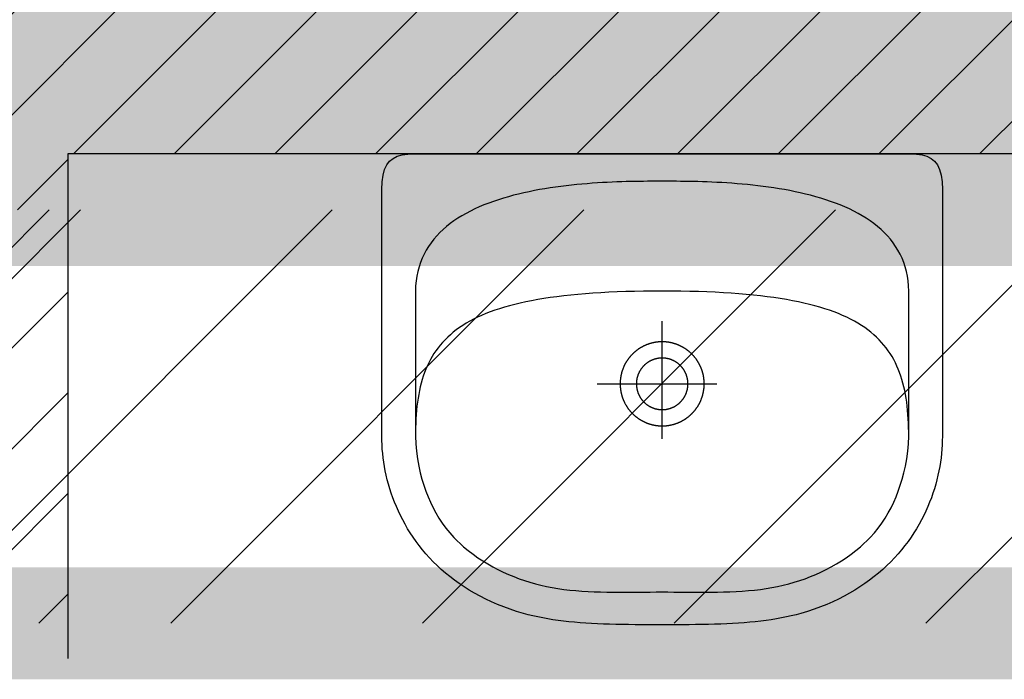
# Model space of a CAD drawing. Header units: millimetres. Extents: x 99331 to 130831, y -7610 to 25890.
# Tile 31 of 101: x 111798 to 111885, y 19850 to 19908. Entities that reach past the tile are written whole.
import ezdxf

# ---------------------------------------------------------------- set-up
doc = ezdxf.new("R2010")
doc.units = ezdxf.units.MM
doc.linetypes.add('DASHED', pattern=[0.75, 0.5, -0.25])
for name, color, linetype in [('_HSA_HATCH_WYPEŁNIENIA_PRZEGRÓD', 205, 'Continuous'), ('_HSA_ZAKRES_OPRACOWANIA', 213, 'Continuous'), ('_HSA_ŚCIANY_DZIAŁOWE', 6, 'Continuous')]:
    doc.layers.add(name, color=color, linetype=linetype)
doc.layers.add('_HSA_ZAKRES_OPRACOWANIA_HATCH', color=31, linetype='Continuous', transparency=0.5)
doc.styles.get("Standard").update_dxf_attribs({"font": 'Arial.ttf'})

# ---------------------------------------------------------------- blocks, each defined once
blk = doc.blocks.new('KKP2001-SKN-B01x0103')
for p, q in [((2.308, -20.508), (2.308, -20.508)), ((3.758, -20.508), (3.758, -20.508))]:
    blk.add_line(p, q)
for points in [[(0, -42), (-0.617, -41.999), (-1.225, -41.998), (-1.824, -41.995), (-2.413, -41.991), (-2.994, -41.984), (-3.565, -41.975), (-4.128, -41.963), (-4.682, -41.948), (-5.226, -41.929), (-5.762, -41.906), (-6.289, -41.88), (-6.808, -41.848), (-7.318, -41.812), (-7.819, -41.77), (-8.312, -41.723), (-8.796, -41.669), (-9.272, -41.609), (-9.739, -41.543), (-10.198, -41.469), (-10.649, -41.388), (-11.092, -41.299), (-11.526, -41.202), (-11.953, -41.096), (-12.371, -40.981), (-12.371, -40.981), (-12.974, -40.798), (-13.56, -40.603), (-14.129, -40.394), (-14.682, -40.173), (-15.217, -39.941), (-15.736, -39.697), (-16.239, -39.442), (-16.725, -39.176), (-17.196, -38.9), (-17.65, -38.614), (-18.089, -38.319), (-18.513, -38.015), (-18.921, -37.702), (-19.315, -37.381), (-19.693, -37.052), (-20.057, -36.716), (-20.406, -36.373), (-20.74, -36.023), (-21.061, -35.667), (-21.367, -35.305), (-21.66, -34.938), (-21.939, -34.566), (-22.204, -34.19), (-22.457, -33.809), (-22.696, -33.424), (-22.922, -33.036), (-23.135, -32.646), (-23.336, -32.252), (-23.524, -31.857), (-23.7, -31.46), (-23.864, -31.061), (-24.017, -30.662), (-24.157, -30.262), (-24.286, -29.862), (-24.404, -29.462), (-24.51, -29.063), (-24.606, -28.665), (-24.69, -28.268), (-24.764, -27.874), (-24.828, -27.482), (-24.881, -27.092), (-24.924, -26.706), (-24.958, -26.323), (-24.981, -25.944), (-24.995, -25.57), (-25, -25.2), (-25, -25.2), (-25, -3.173), (-24.973, -2.481), (-24.892, -1.89), (-24.754, -1.393), (-24.56, -0.984), (-24.307, -0.656), (-23.994, -0.402), (-23.621, -0.216), (-23.186, -0.092), (-22.687, -0.022), (-22.123, 0), (0, 0), (22.123, 0), (22.687, -0.022), (23.186, -0.092), (23.621, -0.216), (23.994, -0.402), (24.307, -0.656), (24.56, -0.984), (24.754, -1.393), (24.892, -1.89), (24.973, -2.481), (25, -3.173), (25, -25.2), (24.995, -25.57), (24.981, -25.944), (24.958, -26.323), (24.924, -26.706), (24.881, -27.092), (24.828, -27.482), (24.764, -27.874), (24.69, -28.268), (24.606, -28.665), (24.51, -29.063), (24.404, -29.462), (24.286, -29.862), (24.157, -30.262), (24.017, -30.662), (23.864, -31.061), (23.7, -31.46), (23.524, -31.857), (23.336, -32.252), (23.135, -32.646), (22.922, -33.036), (22.696, -33.424), (22.457, -33.809), (22.204, -34.19), (21.939, -34.566), (21.66, -34.938), (21.367, -35.305), (21.061, -35.667), (20.74, -36.023), (20.406, -36.373), (20.057, -36.716), (19.693, -37.052), (19.315, -37.381), (18.921, -37.702), (18.513, -38.015), (18.089, -38.319), (17.65, -38.614), (17.196, -38.9), (16.725, -39.176), (16.239, -39.442), (15.736, -39.697), (15.217, -39.941), (14.682, -40.173), (14.129, -40.394), (13.56, -40.603), (12.974, -40.798), (12.371, -40.981), (12.371, -40.981), (11.953, -41.096), (11.526, -41.202), (11.092, -41.299), (10.649, -41.388), (10.198, -41.469), (9.739, -41.543), (9.272, -41.609), (8.796, -41.669), (8.312, -41.723), (7.819, -41.77), (7.318, -41.812), (6.808, -41.848), (6.289, -41.88), (5.762, -41.906), (5.226, -41.929), (4.682, -41.948), (4.128, -41.963), (3.565, -41.975), (2.994, -41.984), (2.414, -41.991), (1.824, -41.995), (1.225, -41.998), (0.617, -41.999), (0, -42)], [(0, -39.07), (0.524, -39.07), (1.057, -39.073), (1.597, -39.076), (2.144, -39.08), (2.696, -39.083), (3.252, -39.085), (3.811, -39.085), (4.371, -39.081), (4.932, -39.073), (5.492, -39.061), (6.05, -39.043), (6.605, -39.019), (7.155, -38.987), (7.7, -38.946), (8.238, -38.897), (8.768, -38.838), (9.289, -38.768), (9.798, -38.68), (10.303, -38.58), (10.804, -38.467), (11.3, -38.342), (11.791, -38.202), (12.278, -38.05), (12.759, -37.883), (13.236, -37.702), (13.708, -37.507), (14.175, -37.297), (14.636, -37.071), (15.093, -36.83), (15.544, -36.573), (15.989, -36.3), (16.429, -36.011), (16.863, -35.704), (17.291, -35.381), (17.713, -35.04), (18.568, -34.224), (18.942, -33.799), (19.289, -33.367), (19.609, -32.928), (19.905, -32.48), (20.178, -32.021), (20.429, -31.552), (20.661, -31.071), (20.873, -30.575), (21.069, -30.066), (21.25, -29.54), (21.416, -28.997), (21.57, -28.436), (21.712, -27.855), (21.83, -27.184), (21.916, -26.522), (21.973, -25.855), (22, -25.171), (22, -12.239), (21.983, -11.776), (21.942, -11.329), (21.878, -10.895), (21.791, -10.476), (21.683, -10.071), (21.553, -9.68), (21.402, -9.303), (21.232, -8.938), (21.042, -8.587), (20.833, -8.249), (20.606, -7.924), (20.362, -7.611), (20.101, -7.31), (19.824, -7.02), (19.531, -6.743), (19.223, -6.477), (18.901, -6.222), (18.566, -5.979), (18.217, -5.745), (17.856, -5.523), (17.484, -5.311), (17.1, -5.108), (16.706, -4.915), (16.302, -4.732), (15.889, -4.558), (15.467, -4.394), (15.037, -4.238), (14.601, -4.09), (14.157, -3.951), (13.708, -3.82), (13.253, -3.696), (12.794, -3.581), (12.33, -3.472), (11.864, -3.371), (11.394, -3.277), (10.922, -3.189), (10.449, -3.107), (9.975, -3.032), (9.501, -2.963), (9.027, -2.899), (8.554, -2.841), (8.083, -2.788), (7.614, -2.739), (7.148, -2.696), (6.686, -2.657), (6.228, -2.622), (5.775, -2.591), (5.327, -2.564), (4.886, -2.54), (4.451, -2.52), (4.024, -2.503), (3.605, -2.488), (3.195, -2.476), (2.794, -2.466), (2.403, -2.459), (2.023, -2.453), (1.654, -2.448), (1.296, -2.445), (0.952, -2.443), (0.621, -2.442), (0.303, -2.442), (0, -2.442), (0, -2.442), (-0.303, -2.442), (-0.621, -2.442), (-0.952, -2.443), (-1.296, -2.445), (-1.654, -2.448), (-2.023, -2.453), (-2.403, -2.459), (-2.794, -2.466), (-3.195, -2.476), (-3.605, -2.488), (-4.024, -2.503), (-4.451, -2.52), (-4.886, -2.54), (-5.327, -2.564), (-5.775, -2.591), (-6.228, -2.622), (-6.686, -2.657), (-7.148, -2.696), (-7.614, -2.739), (-8.083, -2.788), (-8.554, -2.841), (-9.027, -2.899), (-9.5, -2.963), (-9.975, -3.032), (-10.449, -3.107), (-10.922, -3.189), (-11.394, -3.277), (-11.864, -3.371), (-12.33, -3.472), (-12.794, -3.581), (-13.253, -3.696), (-13.708, -3.82), (-14.157, -3.951), (-14.601, -4.09), (-15.037, -4.238), (-15.467, -4.394), (-15.889, -4.558), (-16.302, -4.732), (-16.706, -4.915), (-17.1, -5.108), (-17.484, -5.311), (-17.856, -5.523), (-18.217, -5.745), (-18.566, -5.979), (-18.901, -6.222), (-19.223, -6.477), (-19.531, -6.743), (-19.824, -7.02), (-20.101, -7.31), (-20.362, -7.611), (-20.606, -7.924), (-20.833, -8.249), (-21.042, -8.587), (-21.232, -8.938), (-21.402, -9.303), (-21.553, -9.68), (-21.683, -10.071), (-21.791, -10.476), (-21.878, -10.895), (-21.942, -11.329), (-21.983, -11.776), (-22, -12.239), (-22, -12.239), (-22, -25.171), (-21.973, -25.855), (-21.916, -26.522), (-21.83, -27.184), (-21.712, -27.855), (-21.57, -28.436), (-21.416, -28.997), (-21.25, -29.54), (-21.069, -30.066), (-20.873, -30.575), (-20.661, -31.071), (-20.429, -31.552), (-20.178, -32.021), (-19.905, -32.48), (-19.609, -32.928), (-19.289, -33.367), (-18.942, -33.799), (-18.568, -34.224), (-17.713, -35.04), (-17.291, -35.381), (-16.863, -35.704), (-16.429, -36.011), (-15.989, -36.3), (-15.544, -36.573), (-15.093, -36.83), (-14.637, -37.071), (-14.175, -37.297), (-13.708, -37.507), (-13.236, -37.702), (-12.759, -37.883), (-12.278, -38.05), (-11.791, -38.202), (-11.3, -38.342), (-10.804, -38.467), (-10.303, -38.58), (-9.798, -38.68), (-9.289, -38.768), (-8.768, -38.838), (-8.238, -38.897), (-7.7, -38.946), (-7.155, -38.987), (-6.605, -39.019), (-6.05, -39.043), (-5.492, -39.061), (-4.932, -39.073), (-4.371, -39.081), (-3.811, -39.085), (-3.252, -39.085), (-2.696, -39.083), (-2.144, -39.08), (-1.597, -39.076), (-1.057, -39.073), (-0.524, -39.07)], [(3.758, -20.512), (3.758, -20.479), (3.757, -20.445), (3.757, -20.411), (3.756, -20.378), (3.754, -20.344), (3.753, -20.311), (3.751, -20.277), (3.748, -20.244), (3.746, -20.21), (3.743, -20.177), (3.74, -20.143), (3.737, -20.11), (3.733, -20.077), (3.729, -20.043), (3.725, -20.01), (3.72, -19.977), (3.715, -19.944), (3.71, -19.91), (3.704, -19.877), (3.699, -19.844), (3.693, -19.811), (3.686, -19.778), (3.68, -19.745), (3.673, -19.713), (3.665, -19.68), (3.658, -19.647), (3.65, -19.615), (3.642, -19.582), (3.633, -19.549), (3.625, -19.517), (3.616, -19.485), (3.606, -19.452), (3.597, -19.42), (3.587, -19.388), (3.577, -19.356), (3.566, -19.324), (3.555, -19.293), (3.544, -19.261), (3.533, -19.229), (3.522, -19.198), (3.51, -19.166), (3.498, -19.135), (3.485, -19.104), (3.472, -19.073), (3.459, -19.042), (3.446, -19.011), (3.433, -18.98), (3.419, -18.95), (3.405, -18.919), (3.39, -18.889), (3.376, -18.859), (3.361, -18.829), (3.346, -18.799), (3.33, -18.769), (3.315, -18.739), (3.299, -18.71), (3.282, -18.68), (3.266, -18.651), (3.249, -18.622), (3.232, -18.593), (3.215, -18.564), (3.197, -18.536), (3.18, -18.507), (3.162, -18.479), (3.143, -18.451), (3.125, -18.423), (3.106, -18.395), (3.087, -18.367), (3.068, -18.34), (3.048, -18.313), (3.028, -18.285), (3.008, -18.258), (2.988, -18.232), (2.968, -18.205), (2.947, -18.179), (2.926, -18.153), (2.905, -18.126), (2.883, -18.101), (2.862, -18.075), (2.84, -18.05), (2.818, -18.024), (2.795, -17.999), (2.773, -17.974), (2.75, -17.95), (2.727, -17.925), (2.704, -17.901), (2.68, -17.877), (2.657, -17.853), (2.633, -17.83), (2.609, -17.806), (2.585, -17.783), (2.56, -17.76), (2.535, -17.737), (2.51, -17.715), (2.485, -17.693), (2.46, -17.671), (2.435, -17.649), (2.409, -17.627), (2.383, -17.606), (2.357, -17.585), (2.331, -17.564), (2.304, -17.543), (2.278, -17.523), (2.251, -17.502), (2.224, -17.482), (2.197, -17.463), (2.169, -17.443), (2.142, -17.424), (2.114, -17.405), (2.086, -17.386), (2.058, -17.368), (2.03, -17.35), (2.002, -17.332), (1.973, -17.314), (1.945, -17.296), (1.916, -17.279), (1.887, -17.262), (1.858, -17.246), (1.828, -17.229), (1.799, -17.213), (1.769, -17.197), (1.74, -17.182), (1.71, -17.166), (1.68, -17.151), (1.65, -17.136), (1.62, -17.122), (1.589, -17.107), (1.559, -17.093), (1.528, -17.08), (1.497, -17.066), (1.466, -17.053), (1.435, -17.04), (1.404, -17.027), (1.373, -17.015), (1.342, -17.003), (1.31, -16.991), (1.279, -16.98), (1.247, -16.968), (1.216, -16.957), (1.184, -16.947), (1.152, -16.936), (1.12, -16.926), (1.088, -16.916), (1.056, -16.907), (1.023, -16.898), (0.991, -16.889), (0.958, -16.88), (0.926, -16.872), (0.893, -16.864), (0.861, -16.856), (0.828, -16.848), (0.795, -16.841), (0.762, -16.834), (0.729, -16.828), (0.697, -16.821), (0.664, -16.815), (0.63, -16.81), (0.597, -16.804), (0.564, -16.799), (0.531, -16.794), (0.498, -16.79), (0.464, -16.786), (0.431, -16.782), (0.398, -16.778), (0.364, -16.775), (0.331, -16.772), (0.297, -16.769), (0.264, -16.766), (0.23, -16.764), (0.197, -16.762), (0.163, -16.761), (0.13, -16.76), (0.096, -16.759), (0.063, -16.758), (0.029, -16.758), (-0.004, -16.758), (-0.038, -16.758), (-0.071, -16.758), (-0.105, -16.759), (-0.139, -16.76), (-0.172, -16.762), (-0.206, -16.764), (-0.239, -16.766), (-0.273, -16.768), (-0.306, -16.771), (-0.339, -16.774), (-0.373, -16.777), (-0.406, -16.781), (-0.44, -16.784), (-0.473, -16.789), (-0.506, -16.793), (-0.539, -16.798), (-0.573, -16.803), (-0.606, -16.808), (-0.639, -16.814), (-0.672, -16.82), (-0.705, -16.826), (-0.738, -16.833), (-0.771, -16.839), (-0.803, -16.846), (-0.836, -16.854), (-0.869, -16.862), (-0.901, -16.87), (-0.934, -16.878), (-0.966, -16.886), (-0.999, -16.895), (-1.031, -16.904), (-1.063, -16.914), (-1.095, -16.924), (-1.127, -16.934), (-1.159, -16.944), (-1.191, -16.954), (-1.223, -16.965), (-1.255, -16.977), (-1.286, -16.988), (-1.318, -17), (-1.349, -17.012), (-1.38, -17.024), (-1.411, -17.037), (-1.442, -17.049), (-1.473, -17.062), (-1.504, -17.076), (-1.535, -17.09), (-1.565, -17.103), (-1.596, -17.118), (-1.626, -17.132), (-1.656, -17.147), (-1.686, -17.162), (-1.716, -17.177), (-1.746, -17.193), (-1.775, -17.209), (-1.805, -17.225), (-1.834, -17.241), (-1.863, -17.258), (-1.892, -17.275), (-1.921, -17.292), (-1.95, -17.309), (-1.978, -17.327), (-2.007, -17.345), (-2.035, -17.363), (-2.063, -17.381), (-2.091, -17.4), (-2.119, -17.419), (-2.146, -17.438), (-2.174, -17.457), (-2.201, -17.477), (-2.228, -17.497), (-2.255, -17.517), (-2.281, -17.537), (-2.308, -17.558), (-2.334, -17.579), (-2.36, -17.6), (-2.386, -17.621), (-2.412, -17.643), (-2.437, -17.665), (-2.463, -17.687), (-2.488, -17.709), (-2.513, -17.731), (-2.538, -17.754), (-2.562, -17.777), (-2.586, -17.8), (-2.611, -17.823), (-2.635, -17.847), (-2.658, -17.87), (-2.682, -17.894), (-2.705, -17.919), (-2.728, -17.943), (-2.751, -17.968), (-2.774, -17.992), (-2.796, -18.017), (-2.818, -18.043), (-2.84, -18.068), (-2.862, -18.094), (-2.883, -18.119), (-2.905, -18.145), (-2.926, -18.171), (-2.946, -18.198), (-2.967, -18.224), (-2.987, -18.251), (-3.007, -18.278), (-3.027, -18.305), (-3.047, -18.332), (-3.066, -18.36), (-3.085, -18.387), (-3.104, -18.415), (-3.123, -18.443), (-3.141, -18.471), (-3.159, -18.499), (-3.177, -18.528), (-3.195, -18.556), (-3.212, -18.585), (-3.229, -18.614), (-3.246, -18.643), (-3.262, -18.672), (-3.279, -18.702), (-3.295, -18.731), (-3.31, -18.761), (-3.326, -18.79), (-3.341, -18.82), (-3.356, -18.85), (-3.371, -18.881), (-3.385, -18.911), (-3.399, -18.941), (-3.413, -18.972), (-3.427, -19.003), (-3.44, -19.033), (-3.453, -19.064), (-3.466, -19.095), (-3.479, -19.126), (-3.491, -19.158), (-3.503, -19.189), (-3.514, -19.221), (-3.526, -19.252), (-3.537, -19.284), (-3.548, -19.316), (-3.558, -19.347), (-3.568, -19.379), (-3.578, -19.411), (-3.588, -19.444), (-3.597, -19.476), (-3.607, -19.508), (-3.615, -19.541), (-3.624, -19.573), (-3.632, -19.606), (-3.64, -19.638), (-3.648, -19.671), (-3.655, -19.704), (-3.662, -19.736), (-3.669, -19.769), (-3.675, -19.802), (-3.681, -19.835), (-3.687, -19.868), (-3.693, -19.901), (-3.698, -19.935), (-3.703, -19.968), (-3.708, -20.001), (-3.712, -20.034), (-3.716, -20.068), (-3.72, -20.101), (-3.724, -20.134), (-3.727, -20.168), (-3.73, -20.201), (-3.732, -20.235), (-3.735, -20.268), (-3.737, -20.302), (-3.738, -20.335), (-3.74, -20.369), (-3.741, -20.402), (-3.741, -20.436), (-3.742, -20.469), (-3.742, -20.503), (-3.742, -20.536), (-3.742, -20.57), (-3.741, -20.604), (-3.74, -20.637), (-3.739, -20.671), (-3.737, -20.704), (-3.735, -20.738), (-3.733, -20.771), (-3.73, -20.805), (-3.728, -20.838), (-3.724, -20.871), (-3.721, -20.905), (-3.717, -20.938), (-3.713, -20.972), (-3.709, -21.005), (-3.704, -21.038), (-3.7, -21.071), (-3.694, -21.104), (-3.689, -21.138), (-3.683, -21.171), (-3.677, -21.204), (-3.671, -21.237), (-3.664, -21.269), (-3.657, -21.302), (-3.65, -21.335), (-3.642, -21.368), (-3.634, -21.4), (-3.626, -21.433), (-3.618, -21.465), (-3.609, -21.498), (-3.6, -21.53), (-3.591, -21.562), (-3.581, -21.595), (-3.571, -21.627), (-3.561, -21.659), (-3.551, -21.691), (-3.54, -21.722), (-3.529, -21.754), (-3.518, -21.786), (-3.506, -21.817), (-3.494, -21.849), (-3.482, -21.88), (-3.47, -21.911), (-3.457, -21.942), (-3.444, -21.973), (-3.431, -22.004), (-3.417, -22.035), (-3.403, -22.065), (-3.389, -22.096), (-3.375, -22.126), (-3.36, -22.156), (-3.345, -22.186), (-3.33, -22.216), (-3.315, -22.246), (-3.299, -22.276), (-3.283, -22.305), (-3.267, -22.335), (-3.251, -22.364), (-3.234, -22.393), (-3.217, -22.422), (-3.2, -22.451), (-3.182, -22.479), (-3.164, -22.508), (-3.146, -22.536), (-3.128, -22.564), (-3.109, -22.592), (-3.091, -22.62), (-3.072, -22.648), (-3.052, -22.675), (-3.033, -22.702), (-3.013, -22.73), (-2.993, -22.756), (-2.973, -22.783), (-2.952, -22.81), (-2.932, -22.836), (-2.911, -22.862), (-2.889, -22.888), (-2.868, -22.914), (-2.846, -22.94), (-2.824, -22.965), (-2.802, -22.991), (-2.78, -23.016), (-2.757, -23.041), (-2.735, -23.065), (-2.712, -23.09), (-2.688, -23.114), (-2.665, -23.138), (-2.641, -23.162), (-2.617, -23.185), (-2.593, -23.209), (-2.569, -23.232), (-2.545, -23.255), (-2.52, -23.278), (-2.495, -23.3), (-2.47, -23.322), (-2.445, -23.344), (-2.419, -23.366), (-2.394, -23.388), (-2.368, -23.409), (-2.342, -23.43), (-2.315, -23.451), (-2.289, -23.472), (-2.262, -23.492), (-2.235, -23.513), (-2.208, -23.533), (-2.181, -23.552), (-2.154, -23.572), (-2.126, -23.591), (-2.099, -23.61), (-2.071, -23.629), (-2.043, -23.647), (-2.015, -23.665), (-1.986, -23.683), (-1.958, -23.701), (-1.929, -23.719), (-1.9, -23.736), (-1.871, -23.753), (-1.842, -23.769), (-1.813, -23.786), (-1.784, -23.802), (-1.754, -23.818), (-1.724, -23.834), (-1.695, -23.849), (-1.665, -23.864), (-1.634, -23.879), (-1.604, -23.893), (-1.574, -23.908), (-1.543, -23.922), (-1.513, -23.935), (-1.482, -23.949), (-1.451, -23.962), (-1.42, -23.975), (-1.389, -23.988), (-1.358, -24), (-1.327, -24.012), (-1.295, -24.024), (-1.264, -24.035), (-1.232, -24.047), (-1.2, -24.058), (-1.168, -24.068), (-1.137, -24.079), (-1.105, -24.089), (-1.072, -24.099), (-1.04, -24.108), (-1.008, -24.117), (-0.976, -24.126), (-0.943, -24.135), (-0.911, -24.143), (-0.878, -24.151), (-0.845, -24.159), (-0.813, -24.167), (-0.78, -24.174), (-0.747, -24.181), (-0.714, -24.187), (-0.681, -24.194), (-0.648, -24.2), (-0.615, -24.206), (-0.582, -24.211), (-0.549, -24.216), (-0.516, -24.221), (-0.482, -24.225), (-0.449, -24.23), (-0.416, -24.234), (-0.382, -24.237), (-0.349, -24.241), (-0.316, -24.244), (-0.282, -24.246), (-0.249, -24.249), (-0.215, -24.251), (-0.182, -24.253), (-0.148, -24.254), (-0.115, -24.256), (-0.081, -24.257), (-0.048, -24.257), (-0.014, -24.258), (0.02, -24.258), (0.053, -24.257), (0.087, -24.257), (0.12, -24.256), (0.154, -24.255), (0.187, -24.253), (0.221, -24.252), (0.254, -24.249), (0.288, -24.247), (0.321, -24.244), (0.355, -24.242), (0.388, -24.238), (0.422, -24.235), (0.455, -24.231), (0.488, -24.227), (0.521, -24.222), (0.555, -24.218), (0.588, -24.212), (0.621, -24.207), (0.654, -24.202), (0.687, -24.196), (0.72, -24.189), (0.753, -24.183), (0.786, -24.176), (0.819, -24.169), (0.851, -24.161), (0.884, -24.154), (0.917, -24.146), (0.949, -24.138), (0.982, -24.129), (1.014, -24.12), (1.046, -24.111), (1.079, -24.101), (1.111, -24.092), (1.143, -24.082), (1.175, -24.071), (1.206, -24.061), (1.238, -24.05), (1.27, -24.039), (1.301, -24.027), (1.333, -24.016), (1.364, -24.004), (1.395, -23.991), (1.427, -23.979), (1.458, -23.966), (1.488, -23.953), (1.519, -23.939), (1.55, -23.926), (1.58, -23.912), (1.611, -23.898), (1.641, -23.883), (1.671, -23.868), (1.701, -23.853), (1.731, -23.838), (1.761, -23.823), (1.791, -23.807), (1.82, -23.791), (1.849, -23.774), (1.878, -23.758), (1.907, -23.741), (1.936, -23.724), (1.965, -23.706), (1.994, -23.689), (2.022, -23.671), (2.05, -23.653), (2.078, -23.634), (2.106, -23.616), (2.134, -23.597), (2.161, -23.578), (2.189, -23.558), (2.216, -23.538), (2.243, -23.519), (2.27, -23.498), (2.297, -23.478), (2.323, -23.457), (2.349, -23.437), (2.376, -23.416), (2.402, -23.394), (2.427, -23.373), (2.453, -23.351), (2.478, -23.329), (2.503, -23.307), (2.528, -23.284), (2.553, -23.262), (2.578, -23.239), (2.602, -23.216), (2.626, -23.192), (2.65, -23.169), (2.674, -23.145), (2.697, -23.121), (2.72, -23.097), (2.743, -23.072), (2.766, -23.048), (2.789, -23.023), (2.811, -22.998), (2.834, -22.973), (2.855, -22.948), (2.877, -22.922), (2.899, -22.896), (2.92, -22.87), (2.941, -22.844), (2.962, -22.818), (2.982, -22.791), (3.003, -22.764), (3.023, -22.738), (3.043, -22.71), (3.062, -22.683), (3.082, -22.656), (3.101, -22.628), (3.119, -22.6), (3.138, -22.573), (3.156, -22.544), (3.175, -22.516), (3.192, -22.488), (3.21, -22.459), (3.227, -22.43), (3.244, -22.402), (3.261, -22.372), (3.278, -22.343), (3.294, -22.314), (3.31, -22.284), (3.326, -22.255), (3.341, -22.225), (3.357, -22.195), (3.372, -22.165), (3.386, -22.135), (3.401, -22.105), (3.415, -22.074), (3.429, -22.044), (3.442, -22.013), (3.456, -21.982), (3.469, -21.951), (3.482, -21.92), (3.494, -21.889), (3.506, -21.858), (3.518, -21.826), (3.53, -21.795), (3.541, -21.763), (3.552, -21.732), (3.563, -21.7), (3.574, -21.668), (3.584, -21.636), (3.594, -21.604), (3.604, -21.572), (3.613, -21.54), (3.622, -21.507), (3.631, -21.475), (3.639, -21.443), (3.648, -21.41), (3.656, -21.377), (3.663, -21.345), (3.671, -21.312), (3.678, -21.279), (3.684, -21.246), (3.691, -21.213), (3.697, -21.18), (3.703, -21.147), (3.708, -21.114), (3.714, -21.081), (3.719, -21.048), (3.723, -21.015), (3.728, -20.981), (3.732, -20.948), (3.736, -20.915), (3.739, -20.881), (3.742, -20.848), (3.745, -20.814), (3.748, -20.781), (3.75, -20.748), (3.752, -20.714), (3.754, -20.681), (3.755, -20.647), (3.756, -20.613), (3.757, -20.58), (3.758, -20.546), (3.758, -20.513)], [(2.308, -20.51), (2.307, -20.484), (2.307, -20.458), (2.306, -20.432), (2.305, -20.405), (2.304, -20.379), (2.302, -20.353), (2.3, -20.327), (2.298, -20.3), (2.296, -20.274), (2.293, -20.248), (2.29, -20.222), (2.286, -20.196), (2.283, -20.17), (2.279, -20.144), (2.274, -20.118), (2.27, -20.092), (2.265, -20.066), (2.26, -20.041), (2.254, -20.015), (2.248, -19.989), (2.242, -19.964), (2.236, -19.938), (2.229, -19.913), (2.222, -19.888), (2.215, -19.862), (2.208, -19.837), (2.2, -19.812), (2.192, -19.787), (2.183, -19.762), (2.175, -19.737), (2.166, -19.713), (2.157, -19.688), (2.147, -19.664), (2.137, -19.639), (2.127, -19.615), (2.117, -19.591), (2.106, -19.567), (2.095, -19.543), (2.084, -19.519), (2.073, -19.495), (2.061, -19.472), (2.049, -19.448), (2.037, -19.425), (2.024, -19.402), (2.012, -19.379), (1.999, -19.356), (1.985, -19.334), (1.972, -19.311), (1.958, -19.289), (1.944, -19.267), (1.93, -19.244), (1.915, -19.223), (1.9, -19.201), (1.885, -19.179), (1.87, -19.158), (1.854, -19.137), (1.839, -19.116), (1.823, -19.095), (1.806, -19.074), (1.79, -19.054), (1.773, -19.034), (1.756, -19.014), (1.739, -18.994), (1.722, -18.974), (1.704, -18.955), (1.686, -18.935), (1.668, -18.916), (1.65, -18.897), (1.631, -18.879), (1.613, -18.86), (1.594, -18.842), (1.575, -18.824), (1.555, -18.806), (1.536, -18.789), (1.516, -18.771), (1.496, -18.754), (1.476, -18.737), (1.456, -18.721), (1.435, -18.704), (1.414, -18.688), (1.393, -18.672), (1.372, -18.656), (1.351, -18.641), (1.33, -18.626), (1.308, -18.611), (1.286, -18.596), (1.264, -18.581), (1.242, -18.567), (1.22, -18.553), (1.198, -18.539), (1.175, -18.526), (1.152, -18.513), (1.13, -18.5), (1.107, -18.487), (1.083, -18.475), (1.06, -18.463), (1.037, -18.451), (1.013, -18.439), (0.989, -18.428), (0.966, -18.417), (0.942, -18.406), (0.918, -18.395), (0.893, -18.385), (0.869, -18.375), (0.845, -18.365), (0.82, -18.356), (0.796, -18.347), (0.771, -18.338), (0.746, -18.329), (0.721, -18.321), (0.696, -18.313), (0.671, -18.305), (0.646, -18.298), (0.62, -18.291), (0.595, -18.284), (0.57, -18.277), (0.544, -18.271), (0.519, -18.265), (0.493, -18.259), (0.467, -18.254), (0.441, -18.249), (0.416, -18.244), (0.39, -18.24), (0.364, -18.235), (0.338, -18.231), (0.312, -18.228), (0.286, -18.225), (0.26, -18.222), (0.233, -18.219), (0.207, -18.216), (0.181, -18.214), (0.155, -18.212), (0.129, -18.211), (0.102, -18.21), (0.076, -18.209), (0.05, -18.208), (0.024, -18.208), (-0.003, -18.208), (-0.029, -18.208), (-0.055, -18.209), (-0.081, -18.209), (-0.108, -18.211), (-0.134, -18.212), (-0.16, -18.214), (-0.186, -18.216), (-0.212, -18.218), (-0.239, -18.221), (-0.265, -18.224), (-0.291, -18.227), (-0.317, -18.231), (-0.343, -18.235), (-0.369, -18.239), (-0.395, -18.243), (-0.421, -18.248), (-0.446, -18.253), (-0.472, -18.258), (-0.498, -18.264), (-0.523, -18.27), (-0.549, -18.276), (-0.574, -18.283), (-0.6, -18.289), (-0.625, -18.296), (-0.65, -18.304), (-0.675, -18.311), (-0.7, -18.319), (-0.725, -18.328), (-0.75, -18.336), (-0.775, -18.345), (-0.8, -18.354), (-0.824, -18.363), (-0.849, -18.373), (-0.873, -18.383), (-0.897, -18.393), (-0.921, -18.404), (-0.945, -18.414), (-0.969, -18.425), (-0.993, -18.437), (-1.016, -18.448), (-1.04, -18.46), (-1.063, -18.472), (-1.086, -18.485), (-1.109, -18.497), (-1.132, -18.51), (-1.155, -18.523), (-1.178, -18.537), (-1.2, -18.55), (-1.222, -18.564), (-1.244, -18.578), (-1.266, -18.593), (-1.288, -18.607), (-1.31, -18.622), (-1.331, -18.638), (-1.353, -18.653), (-1.374, -18.669), (-1.395, -18.685), (-1.415, -18.701), (-1.436, -18.717), (-1.456, -18.734), (-1.476, -18.75), (-1.496, -18.768), (-1.516, -18.785), (-1.536, -18.802), (-1.555, -18.82), (-1.574, -18.838), (-1.593, -18.856), (-1.612, -18.875), (-1.63, -18.893), (-1.649, -18.912), (-1.667, -18.931), (-1.685, -18.95), (-1.703, -18.97), (-1.72, -18.989), (-1.737, -19.009), (-1.754, -19.029), (-1.771, -19.049), (-1.788, -19.07), (-1.804, -19.09), (-1.82, -19.111), (-1.836, -19.132), (-1.851, -19.153), (-1.867, -19.175), (-1.882, -19.196), (-1.897, -19.218), (-1.911, -19.24), (-1.926, -19.262), (-1.94, -19.284), (-1.954, -19.306), (-1.967, -19.329), (-1.981, -19.351), (-1.994, -19.374), (-2.006, -19.397), (-2.019, -19.42), (-2.031, -19.443), (-2.043, -19.467), (-2.055, -19.49), (-2.066, -19.514), (-2.078, -19.538), (-2.089, -19.561), (-2.099, -19.586), (-2.11, -19.61), (-2.12, -19.634), (-2.13, -19.658), (-2.139, -19.683), (-2.149, -19.707), (-2.158, -19.732), (-2.166, -19.757), (-2.175, -19.782), (-2.183, -19.807), (-2.191, -19.832), (-2.198, -19.857), (-2.206, -19.882), (-2.213, -19.907), (-2.219, -19.933), (-2.226, -19.958), (-2.232, -19.984), (-2.238, -20.009), (-2.243, -20.035), (-2.248, -20.061), (-2.253, -20.087), (-2.258, -20.113), (-2.262, -20.138), (-2.267, -20.164), (-2.27, -20.19), (-2.274, -20.216), (-2.277, -20.243), (-2.28, -20.269), (-2.282, -20.295), (-2.285, -20.321), (-2.287, -20.347), (-2.288, -20.373), (-2.29, -20.4), (-2.291, -20.426), (-2.292, -20.452), (-2.292, -20.478), (-2.292, -20.505), (-2.292, -20.531), (-2.292, -20.557), (-2.291, -20.583), (-2.29, -20.61), (-2.289, -20.636), (-2.287, -20.662), (-2.285, -20.688), (-2.283, -20.715), (-2.28, -20.741), (-2.278, -20.767), (-2.275, -20.793), (-2.271, -20.819), (-2.267, -20.845), (-2.263, -20.871), (-2.259, -20.897), (-2.255, -20.923), (-2.25, -20.949), (-2.244, -20.974), (-2.239, -21), (-2.233, -21.026), (-2.227, -21.051), (-2.221, -21.077), (-2.214, -21.102), (-2.207, -21.128), (-2.2, -21.153), (-2.192, -21.178), (-2.185, -21.203), (-2.177, -21.228), (-2.168, -21.253), (-2.16, -21.278), (-2.151, -21.302), (-2.141, -21.327), (-2.132, -21.352), (-2.122, -21.376), (-2.112, -21.4), (-2.102, -21.424), (-2.091, -21.448), (-2.08, -21.472), (-2.069, -21.496), (-2.058, -21.52), (-2.046, -21.543), (-2.034, -21.567), (-2.022, -21.59), (-2.009, -21.613), (-1.996, -21.636), (-1.983, -21.659), (-1.97, -21.681), (-1.957, -21.704), (-1.943, -21.726), (-1.929, -21.749), (-1.914, -21.771), (-1.9, -21.792), (-1.885, -21.814), (-1.87, -21.836), (-1.855, -21.857), (-1.839, -21.878), (-1.823, -21.899), (-1.807, -21.92), (-1.791, -21.941), (-1.775, -21.961), (-1.758, -21.981), (-1.741, -22.002), (-1.724, -22.021), (-1.706, -22.041), (-1.689, -22.061), (-1.671, -22.08), (-1.653, -22.099), (-1.635, -22.118), (-1.616, -22.136), (-1.597, -22.155), (-1.578, -22.173), (-1.559, -22.191), (-1.54, -22.209), (-1.52, -22.226), (-1.501, -22.244), (-1.481, -22.261), (-1.461, -22.278), (-1.44, -22.294), (-1.42, -22.311), (-1.399, -22.327), (-1.378, -22.343), (-1.357, -22.359), (-1.336, -22.374), (-1.315, -22.389), (-1.293, -22.404), (-1.271, -22.419), (-1.249, -22.434), (-1.227, -22.448), (-1.205, -22.462), (-1.183, -22.476), (-1.16, -22.489), (-1.137, -22.502), (-1.114, -22.515), (-1.091, -22.528), (-1.068, -22.54), (-1.045, -22.553), (-1.022, -22.564), (-0.998, -22.576), (-0.974, -22.587), (-0.951, -22.598), (-0.927, -22.609), (-0.903, -22.62), (-0.878, -22.63), (-0.854, -22.64), (-0.83, -22.65), (-0.805, -22.659), (-0.78, -22.668), (-0.756, -22.677), (-0.731, -22.686), (-0.706, -22.694), (-0.681, -22.702), (-0.656, -22.71), (-0.631, -22.717), (-0.605, -22.724), (-0.58, -22.731), (-0.555, -22.738), (-0.529, -22.744), (-0.503, -22.75), (-0.478, -22.756), (-0.452, -22.761), (-0.426, -22.766), (-0.4, -22.771), (-0.375, -22.776), (-0.349, -22.78), (-0.323, -22.784), (-0.297, -22.787), (-0.271, -22.791), (-0.244, -22.794), (-0.218, -22.796), (-0.192, -22.799), (-0.166, -22.801), (-0.14, -22.803), (-0.114, -22.804), (-0.087, -22.806), (-0.061, -22.807), (-0.035, -22.807), (-0.009, -22.808), (0.018, -22.808), (0.044, -22.807), (0.07, -22.807), (0.097, -22.806), (0.123, -22.805), (0.149, -22.803), (0.175, -22.801), (0.201, -22.799), (0.228, -22.797), (0.254, -22.794), (0.28, -22.791), (0.306, -22.788), (0.332, -22.785), (0.358, -22.781), (0.384, -22.777), (0.41, -22.772), (0.436, -22.767), (0.461, -22.762), (0.487, -22.757), (0.513, -22.751), (0.538, -22.745), (0.564, -22.739), (0.589, -22.733), (0.615, -22.726), (0.64, -22.719), (0.665, -22.712), (0.69, -22.704), (0.715, -22.696), (0.74, -22.688), (0.765, -22.679), (0.79, -22.67), (0.815, -22.661), (0.839, -22.652), (0.864, -22.642), (0.888, -22.632), (0.912, -22.622), (0.936, -22.612), (0.96, -22.601), (0.984, -22.59), (1.008, -22.579), (1.031, -22.567), (1.055, -22.555), (1.078, -22.543), (1.101, -22.531), (1.124, -22.518), (1.147, -22.505), (1.17, -22.492), (1.193, -22.479), (1.215, -22.465), (1.237, -22.451), (1.26, -22.437), (1.281, -22.423), (1.303, -22.408), (1.325, -22.393), (1.346, -22.378), (1.368, -22.362), (1.389, -22.347), (1.41, -22.331), (1.43, -22.315), (1.451, -22.298), (1.471, -22.282), (1.491, -22.265), (1.511, -22.248), (1.531, -22.231), (1.551, -22.213), (1.57, -22.195), (1.589, -22.177), (1.608, -22.159), (1.627, -22.141), (1.646, -22.122), (1.664, -22.103), (1.682, -22.084), (1.7, -22.065), (1.718, -22.046), (1.735, -22.026), (1.752, -22.006), (1.769, -21.986), (1.786, -21.966), (1.803, -21.946), (1.819, -21.925), (1.835, -21.904), (1.851, -21.883), (1.867, -21.862), (1.882, -21.841), (1.897, -21.819), (1.912, -21.798), (1.926, -21.776), (1.941, -21.754), (1.955, -21.731), (1.969, -21.709), (1.982, -21.687), (1.996, -21.664), (2.009, -21.641), (2.022, -21.618), (2.034, -21.595), (2.046, -21.572), (2.058, -21.549), (2.07, -21.525), (2.082, -21.502), (2.093, -21.478), (2.104, -21.454), (2.115, -21.43), (2.125, -21.406), (2.135, -21.382), (2.145, -21.357), (2.155, -21.333), (2.164, -21.308), (2.173, -21.283), (2.182, -21.259), (2.19, -21.234), (2.198, -21.209), (2.206, -21.184), (2.214, -21.159), (2.221, -21.133), (2.228, -21.108), (2.235, -21.083), (2.241, -21.057), (2.247, -21.032), (2.253, -21.006), (2.259, -20.98), (2.264, -20.955), (2.269, -20.929), (2.273, -20.903), (2.278, -20.877), (2.282, -20.851), (2.286, -20.825), (2.289, -20.799), (2.292, -20.773), (2.295, -20.747), (2.298, -20.721), (2.3, -20.694), (2.302, -20.668), (2.304, -20.642), (2.305, -20.616), (2.306, -20.59), (2.307, -20.563), (2.307, -20.537), (2.308, -20.511)]]:
    blk.add_lwpolyline(points, close=True)
for points in [[(0, -12.239), (-0.842, -12.242), (-1.664, -12.251), (-2.464, -12.265), (-3.244, -12.286), (-4.004, -12.312), (-4.744, -12.344), (-5.464, -12.382), (-6.165, -12.427), (-6.846, -12.476), (-7.509, -12.532), (-8.152, -12.594), (-8.778, -12.662), (-9.385, -12.736), (-9.973, -12.816), (-10.545, -12.902), (-11.098, -12.994), (-11.635, -13.091), (-12.154, -13.195), (-12.657, -13.306), (-13.143, -13.422), (-13.613, -13.544), (-14.067, -13.673), (-14.505, -13.807), (-14.928, -13.948), (-15.335, -14.095), (-15.728, -14.248), (-16.105, -14.407), (-16.468, -14.573), (-16.817, -14.744), (-17.152, -14.922), (-17.474, -15.106), (-17.781, -15.297), (-18.076, -15.494), (-18.357, -15.697), (-18.626, -15.906), (-18.882, -16.122), (-19.126, -16.344), (-19.358, -16.573), (-19.578, -16.807), (-19.787, -17.049), (-19.985, -17.296), (-20.171, -17.55), (-20.347, -17.811), (-20.512, -18.078), (-20.667, -18.351), (-20.812, -18.631), (-20.947, -18.917), (-21.073, -19.21), (-21.19, -19.51), (-21.297, -19.816), (-21.396, -20.128), (-21.486, -20.447), (-21.568, -20.773), (-21.642, -21.105), (-21.708, -21.444), (-21.767, -21.79), (-21.819, -22.142), (-21.863, -22.501), (-21.901, -22.866), (-21.932, -23.238), (-21.957, -23.617), (-21.976, -24.003), (-21.99, -24.395), (-21.997, -24.794), (-22, -25.2)], [(22, -25.2), (21.997, -24.794), (21.99, -24.395), (21.976, -24.003), (21.957, -23.617), (21.932, -23.238), (21.901, -22.866), (21.863, -22.501), (21.819, -22.142), (21.767, -21.79), (21.708, -21.444), (21.642, -21.105), (21.568, -20.773), (21.486, -20.447), (21.396, -20.128), (21.297, -19.816), (21.19, -19.51), (21.073, -19.21), (20.947, -18.917), (20.812, -18.631), (20.667, -18.351), (20.512, -18.078), (20.347, -17.811), (20.171, -17.55), (19.985, -17.296), (19.787, -17.049), (19.578, -16.807), (19.358, -16.573), (19.126, -16.344), (18.882, -16.122), (18.626, -15.906), (18.357, -15.697), (18.076, -15.494), (17.781, -15.297), (17.474, -15.106), (17.152, -14.922), (16.817, -14.744), (16.468, -14.573), (16.105, -14.407), (15.727, -14.248), (15.335, -14.095), (14.928, -13.948), (14.505, -13.807), (14.067, -13.673), (13.613, -13.544), (13.143, -13.422), (12.657, -13.306), (12.154, -13.195), (11.635, -13.091), (11.098, -12.994), (10.545, -12.902), (9.973, -12.816), (9.384, -12.736), (8.778, -12.662), (8.152, -12.594), (7.509, -12.532), (6.846, -12.476), (6.165, -12.427), (5.464, -12.382), (4.744, -12.344), (4.004, -12.312), (3.244, -12.286), (2.464, -12.265), (1.664, -12.251), (0.842, -12.242), (0, -12.239)], [(0.008, -25.415), (0.008, -14.917)], [(4.888, -20.535), (-5.791, -20.535)]]:
    blk.add_lwpolyline(points)
for tag, p, flags in [('ID', (-11.364, -28.321), 3), ('KOLOR', (-11.364, -34.797), 1)]:
    blk.add_attdef(tag, p, '', height=4, dxfattribs=dict(flags=flags))

msp = doc.modelspace()

# ---------------------------------------------------------------- hatches: boundary and pattern name
at = {"layer": '_HSA_HATCH_WYPEŁNIENIA_PRZEGRÓD'}
h = msp.add_hatch(dxfattribs=at)
h.set_pattern_fill('ANSI31', color=256, scale=2, style=0)
h.set_pattern_definition([(45, (40000, 0), (-4.49012806, 4.49012806), [])])
h.paths.add_polyline_path([(111908.743, 21379.876), (111908.743, 21394.876), (111706.811, 21394.876), (111706.811, 21468.864), (111691.811, 21468.864), (111691.811, 21249.876), (111706.811, 21249.876), (111706.811, 21379.876), (111886.811, 21379.876), (111886.811, 21337.423), (111908.743, 21337.423), (111928.743, 21337.423), (111928.743, 21323.423), (111908.743, 21323.423), (111886.811, 21323.423), (111886.811, 21297.106), (111934.488, 21297.106), (111934.488, 21379.876), (112263.811, 21379.876), (112263.811, 21394.876), (111928.743, 21394.876), (111928.743, 21379.876), (111928.743, 21365.876), (111908.743, 21365.876)])
h.paths.add_polyline_path([(111908.743, 21358.649), (111928.743, 21358.649), (111928.743, 21344.649), (111908.743, 21344.649)], flags=16)
h.paths.add_polyline_path([(111908.743, 21316.197), (111928.743, 21316.197), (111928.743, 21302.197), (111908.743, 21302.197)], flags=16)
h.paths.add_polyline_path([(112313.811, 21127.876), (111901.811, 21127.876), (111901.811, 21207.106), (111886.811, 21207.106), (111886.811, 21074.052), (111901.811, 21074.052), (111901.811, 21112.876), (112313.811, 21112.876)])
h.paths.add_polyline_path([(111908.743, 20904.496), (111928.743, 20904.496), (111928.743, 20890.496), (111928.743, 20873.376), (112313.811, 20873.376), (112313.811, 20888.376), (111931.843, 20888.376), (111931.843, 20948.429), (111901.811, 20948.429), (111901.811, 20984.052), (111886.811, 20984.052), (111886.811, 20829.052), (111901.811, 20829.052), (111901.811, 20873.376), (111908.743, 20873.376), (111908.743, 20890.496)])
h.paths.add_polyline_path([(111908.743, 20911.722), (111908.743, 20925.722), (111928.743, 20925.722), (111928.743, 20911.722)], flags=16)
h.paths.add_polyline_path([(111901.811, 20657.527), (111901.811, 20739.052), (111886.811, 20739.052), (111886.811, 20589.052), (111901.811, 20589.052), (111901.811, 20612.876), (112313.811, 20612.876), (112313.811, 20627.876), (111901.811, 20627.876)])
h.paths.add_polyline_path([(111908.743, 20411.996), (111928.743, 20411.996), (111928.743, 20397.996), (111928.743, 20380.876), (112313.811, 20380.876), (112313.811, 20392.876), (111931.843, 20392.876), (111931.843, 20455.929), (111901.811, 20455.929), (111901.811, 20499.052), (111886.811, 20499.052), (111886.811, 20362.052), (111901.811, 20362.052), (111901.811, 20380.876), (111908.743, 20380.876), (111908.743, 20397.996)])
h.paths.add_polyline_path([(111908.743, 20419.222), (111908.743, 20433.222), (111928.743, 20433.222), (111928.743, 20419.222)], flags=16)
h.paths.add_polyline_path([(112313.811, 20143.425), (111901.811, 20143.425), (111901.811, 20193.527), (111901.811, 20272.052), (111886.811, 20272.052), (111886.811, 20131.425), (112313.811, 20131.425)])
h.paths.add_polyline_path([(112030.397, 19891.425), (112050.397, 19891.425), (112050.397, 19892.846), (112030.397, 19892.846)], flags=17)
h.paths.add_polyline_path([(111789.811, 19891.425), (111801.811, 19891.425), (111801.811, 19896.425), (111907.811, 19896.425), (111907.811, 19891.425), (111919.811, 19891.425), (111919.811, 19896.425), (112008.811, 19896.425), (112008.811, 19891.425), (112059.535, 19891.425), (112059.535, 19896.425), (112313.811, 19896.425), (112313.811, 19891.425), (112343.186, 19891.425), (112343.186, 19936.425), (112313.811, 19936.425), (112313.811, 19911.425), (111926.811, 19911.425), (111926.811, 19935.947), (111916.475, 19935.947), (111896.475, 19935.947), (111896.475, 19949.947), (111916.475, 19949.947), (111926.811, 19949.947), (111926.811, 19975.26), (111901.811, 19975.26), (111901.811, 20041.425), (111886.811, 20041.425), (111886.811, 20039.876), (111833.778, 20039.876), (111833.778, 20024.876), (111886.811, 20024.876), (111886.811, 19969.604), (111896.475, 19969.604), (111916.475, 19969.604), (111916.475, 19955.604), (111896.475, 19955.604), (111886.811, 19955.604), (111886.811, 19928.373), (111896.475, 19928.373), (111916.475, 19928.373), (111916.475, 19914.373), (111896.475, 19914.373), (111886.811, 19914.373), (111886.811, 19911.425), (111706.811, 19911.425), (111706.811, 20024.876), (111763.778, 20024.876), (111763.778, 20039.876), (111706.811, 20039.876), (111706.811, 20052.139), (111683.811, 20052.139), (111683.811, 20027.139), (111688.811, 20027.139), (111688.811, 19891.425), (111713.811, 19891.425), (111713.811, 19896.425), (111789.811, 19896.425)])
at = {"layer": '_HSA_HATCH_WYPEŁNIENIA_PRZEGRÓD', "true_color": 0x969696}
h = msp.add_hatch(color=252, dxfattribs=at)
h.paths.add_polyline_path([(111908.743, 21379.876), (111908.743, 21394.876), (111706.811, 21394.876), (111706.811, 21468.864), (111691.811, 21468.864), (111691.811, 21249.876), (111706.811, 21249.876), (111706.811, 21379.876), (111886.811, 21379.876), (111886.811, 21337.423), (111908.743, 21337.423), (111928.743, 21337.423), (111928.743, 21323.423), (111908.743, 21323.423), (111886.811, 21323.423), (111886.811, 21297.106), (111934.488, 21297.106), (111934.488, 21379.876), (112263.811, 21379.876), (112263.811, 21394.876), (111928.743, 21394.876), (111928.743, 21379.876), (111928.743, 21365.876), (111908.743, 21365.876)])
h.paths.add_polyline_path([(111908.743, 21358.649), (111928.743, 21358.649), (111928.743, 21344.649), (111908.743, 21344.649)], flags=16)
h.paths.add_polyline_path([(111908.743, 21316.197), (111928.743, 21316.197), (111928.743, 21302.197), (111908.743, 21302.197)], flags=16)
h.paths.add_polyline_path([(112313.811, 21127.876), (111901.811, 21127.876), (111901.811, 21207.106), (111886.811, 21207.106), (111886.811, 21074.052), (111901.811, 21074.052), (111901.811, 21112.876), (112313.811, 21112.876)])
h.paths.add_polyline_path([(111908.743, 20904.496), (111928.743, 20904.496), (111928.743, 20890.496), (111928.743, 20873.376), (112313.811, 20873.376), (112313.811, 20888.376), (111931.843, 20888.376), (111931.843, 20948.429), (111901.811, 20948.429), (111901.811, 20984.052), (111886.811, 20984.052), (111886.811, 20829.052), (111901.811, 20829.052), (111901.811, 20873.376), (111908.743, 20873.376), (111908.743, 20890.496)])
h.paths.add_polyline_path([(111908.743, 20911.722), (111908.743, 20925.722), (111928.743, 20925.722), (111928.743, 20911.722)], flags=16)
h.paths.add_polyline_path([(111901.811, 20657.527), (111901.811, 20739.052), (111886.811, 20739.052), (111886.811, 20589.052), (111901.811, 20589.052), (111901.811, 20612.876), (112313.811, 20612.876), (112313.811, 20627.876), (111901.811, 20627.876)])
h.paths.add_polyline_path([(111908.743, 20411.996), (111928.743, 20411.996), (111928.743, 20397.996), (111928.743, 20380.876), (112313.811, 20380.876), (112313.811, 20392.876), (111931.843, 20392.876), (111931.843, 20455.929), (111901.811, 20455.929), (111901.811, 20499.052), (111886.811, 20499.052), (111886.811, 20362.052), (111901.811, 20362.052), (111901.811, 20380.876), (111908.743, 20380.876), (111908.743, 20397.996)])
h.paths.add_polyline_path([(111908.743, 20419.222), (111908.743, 20433.222), (111928.743, 20433.222), (111928.743, 20419.222)], flags=16)
h.paths.add_polyline_path([(112313.811, 20143.425), (111901.811, 20143.425), (111901.811, 20193.527), (111901.811, 20272.052), (111886.811, 20272.052), (111886.811, 20131.425), (112313.811, 20131.425)])
h.paths.add_polyline_path([(111763.778, 20039.876), (111706.811, 20039.876), (111706.811, 20024.876), (111763.778, 20024.876)])
h.paths.add_polyline_path([(112030.397, 19891.425), (112050.397, 19891.425), (112050.397, 19892.846), (112030.397, 19892.846)], flags=17)
h.paths.add_polyline_path([(111789.811, 19891.425), (111801.811, 19891.425), (111801.811, 19896.425), (111907.811, 19896.425), (111907.811, 19891.425), (111919.811, 19891.425), (111919.811, 19896.425), (112008.811, 19896.425), (112008.811, 19891.425), (112059.535, 19891.425), (112059.535, 19896.425), (112313.811, 19896.425), (112313.811, 19891.425), (112358.186, 19891.425), (112358.186, 19931.425), (112343.186, 19931.425), (112343.186, 19936.425), (112313.811, 19936.425), (112313.811, 19911.425), (111926.811, 19911.425), (111926.811, 19935.947), (111916.475, 19935.947), (111896.475, 19935.947), (111896.475, 19949.947), (111916.475, 19949.947), (111926.811, 19949.947), (111926.811, 19975.26), (111901.811, 19975.26), (111901.811, 20041.425), (111886.811, 20041.425), (111886.811, 20039.876), (111833.778, 20039.876), (111833.778, 20024.876), (111886.811, 20024.876), (111886.811, 19969.604), (111896.475, 19969.604), (111916.475, 19969.604), (111916.475, 19955.604), (111896.475, 19955.604), (111886.811, 19955.604), (111886.811, 19928.373), (111896.475, 19928.373), (111916.475, 19928.373), (111916.475, 19914.373), (111896.475, 19914.373), (111886.811, 19914.373), (111886.811, 19911.425), (111713.811, 19911.425), (111713.811, 19896.425), (111789.811, 19896.425)])
at = {"layer": '_HSA_ZAKRES_OPRACOWANIA_HATCH', "linetype": 'Continuous', "lineweight": 0}
h = msp.add_hatch(dxfattribs=at)
h.set_pattern_fill('ANSI31', color=256, scale=5, style=0)
h.set_pattern_definition([(45, (-12596.217, 0), (-11.2253202, 11.2253202), [])])
h.paths.add_polyline_path([(112358.186, 21738.732), (110601.389, 21738.732), (110601.389, 21360.527), (110749.325, 21360.527), (110749.325, 21395.527), (110784.325, 21395.527), (110784.325, 21411.248), (110844.325, 21411.248), (110844.325, 21402.527), (111686.811, 21402.527), (111686.811, 21701.876), (112358.186, 21701.876)])
h.paths.add_polyline_path([(110739.325, 19854.568), (112358.186, 19854.568), (112358.186, 19891.425), (111683.811, 19891.425), (111683.811, 20057.139), (111686.811, 20526.139), (111389.325, 20526.139), (111389.325, 20759.139), (110739.325, 20759.139)])
at = {"layer": '_HSA_ZAKRES_OPRACOWANIA_HATCH', "ltscale": 0.07}
h = msp.add_hatch(dxfattribs=at)
h.set_pattern_fill('ANSI31', color=256, scale=2, style=0)
h.set_pattern_definition([(45, (112018.987, 19580.425), (-4.49013, 4.49013), [])])
h.paths.add_polyline_path([(111919.811, 19891.425), (111907.811, 19891.425), (111907.811, 19851.425), (111919.811, 19851.425)], flags=17)
h.paths.add_polyline_path([(112030.397, 19859.19), (112030.397, 19873.19), (112050.397, 19873.19), (112050.397, 19859.19)], flags=16)
h.paths.add_polyline_path([(111688.811, 19854.568), (111713.811, 19854.568), (111713.811, 19891.425), (111688.811, 19891.425)])
h.paths.add_polyline_path([(112008.811, 19854.568), (112059.535, 19854.568), (112059.535, 19891.425), (112050.397, 19891.425), (112050.397, 19878.846), (112030.397, 19878.846), (112030.397, 19891.425), (112008.811, 19891.425)])
h.paths.add_polyline_path([(111789.811, 19854.568), (111801.811, 19854.568), (111801.811, 19891.425), (111789.811, 19891.425)])

# ---------------------------------------------------------------- linework, layer by layer
at = {"layer": '_HSA_ZAKRES_OPRACOWANIA', "linetype": 'DASHED', "ltscale": 60, "const_width": 10}
for points in [[(112440.019, 19891.425), (112440.019, 19854.568), (110601.389, 19854.568), (110601.389, 21738.732), (112440.019, 21738.732), (112440.019, 21701.876)], [(112440.019, 19891.425), (111683.811, 19891.425), (111683.811, 20057.139), (111686.811, 20057.139), (111686.811, 20526.139), (111389.325, 20526.139), (111389.325, 20759.139), (110601.389, 20759.139)]]:
    msp.add_lwpolyline(points, dxfattribs=at)
at = {"layer": '_HSA_ZAKRES_OPRACOWANIA_HATCH'}
msp.add_line((111801.811, 19891.425), (111801.811, 19851.425), dxfattribs=at)
at = {"layer": '_HSA_ŚCIANY_DZIAŁOWE'}
for p, q in [((111801.811, 19896.425), (111801.811, 19891.425)), ((111907.811, 19896.425), (111801.811, 19896.425))]:
    msp.add_line(p, q, dxfattribs=at)

# ---------------------------------------------------------------- block references
at = {"layer": '_HSA_ZAKRES_OPRACOWANIA_HATCH', "ltscale": 0.25}
msp.add_blockref('KKP2001-SKN-B01x0103', (111854.811, 19896.425), dxfattribs=at)

doc.saveas('drawing.dxf')
